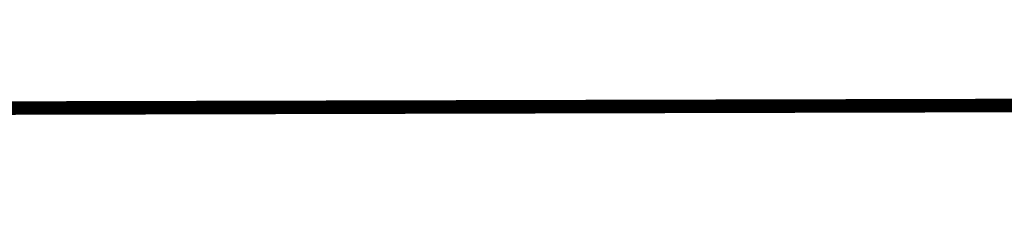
# Model space of a CAD drawing. Extents: x 0 to 1135, y 0 to 420.
# Tile 39 of 84: x 1083.84 to 1109.29, y 45.74 to 50.74. Entities that reach past the tile are written whole.
import ezdxf

# ---------------------------------------------------------------- set-up
doc = ezdxf.new("R2010")
doc.units = 0
doc.header["$LTSCALE"] = 2
doc.header["$MEASUREMENT"] = 0
doc.linetypes.add('AUSGEZOGEN', pattern=[0])
doc.layers.add('FBRTOP', color=8, linetype='AUSGEZOGEN')
doc.layers.add('LEGENDE', color=7, linetype='AUSGEZOGEN')

msp = doc.modelspace()

# ---------------------------------------------------------------- linework, layer by layer
at = {"layer": 'FBRTOP', "const_width": 0.5}
for points in [[(88.009, 187.528, 0), (104.839, 188.975, 0), (166.439, 194.269, -0.000002), (228.71, 199.62, 0.000002), (290.98, 204.971, 0.000001), (321.649, 207.607, 0.000001), (340.796, 209.253, 0.000002), (353.251, 210.323, -0.000001), (365.705, 211.394, -0.000007)], [(87.666, 191.514, 0), (104.497, 192.96, 0), (166.097, 198.254, -0.000002), (228.367, 203.605, 0.000002), (290.638, 208.957, 0.000001), (321.307, 211.592, 0.000001), (340.454, 213.238, 0.000002), (352.908, 214.308, -0.000001), (365.363, 215.379, -0.000007)], [(377.816, 216.449, 0.000001), (390.27, 217.519, 0.000044)], [(378.159, 212.464, 0.000001), (390.613, 213.534, 0.000044)]]:
    msp.add_lwpolyline(points, format="xyb", dxfattribs=at)
at = {"layer": 'LEGENDE', "const_width": 0.35}
msp.add_lwpolyline([(1057.226, 48.389), (1124.226, 48.561)], dxfattribs=at)

doc.saveas('drawing.dxf')
